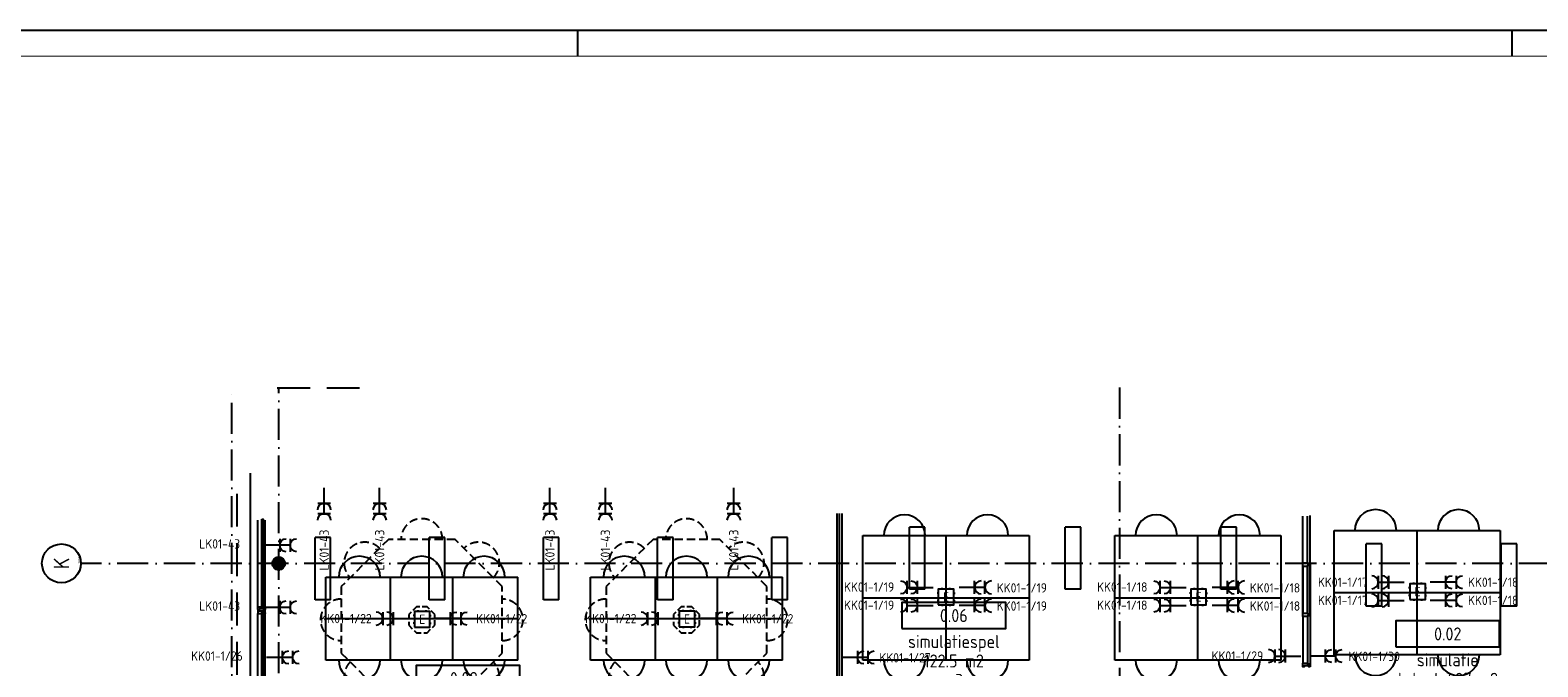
# Model space of a CAD drawing. Header units: millimetres. Extents: x 90707 to 259985, y -1262 to 84291.
# Tile 68 of 75: x 193658 to 222703, y 72013 to 84291. Entities that reach past the tile are written whole.
import ezdxf
from ezdxf.enums import TextEntityAlignment as Align

# ---------------------------------------------------------------- set-up
doc = ezdxf.new("R2010")
doc.units = ezdxf.units.MM
doc.header["$LTSCALE"] = 100
doc.linetypes.add('DASHDOT', pattern=[9, 6, -1.5, 0, -1.5])
doc.linetypes.add('HIDDEN', pattern=[9.525, 6.35, -3.175])
doc.layers.get('0').update_dxf_attribs({"linetype": 'CONTINUOUS'})
for name, color, linetype in [('02-61-70-lijn070', 130, 'CONTINUOUS'), ('AANSLWCD', 3, 'CONTINUOUS'), ('ABNSLWCD_ATTRIB', 2, 'CONTINUOUS'), ('AL$1----_MAATVOERING', 7, 'CONTINUOUS'), ('AL$7----_STRAMIEN', 1, 'DASHDOT'), ('AL21----_BUITENWAND', 4, 'CONTINUOUS'), ('AL22----_BINNENWAND', 7, 'CONTINUOUS'), ('AL28----_KONSTRUKTIE', 3, 'CONTINUOUS'), ('AL31----_BUITENKOZ', 7, 'CONTINUOUS'), ('AL32----_BINNENKOZ', 7, 'CONTINUOUS'), ('ALL-----_REFLIJNEN', 8, 'CONTINUOUS'), ('ALN-----_BLOCKNAAM', 2, 'CONTINUOUS'), ('ALXAA---_GEWBETON', 12, 'CONTINUOUS'), ('ALXOU---_GLAS', 7, 'CONTINUOUS'), ('ARMATUUR', 8, 'CONTINUOUS'), ('EB62203-_ATTRIB', 2, 'CONTINUOUS'), ('EB63103-_ATTRIB', 2, 'CONTINUOUS'), ('EB6721--_ATTRIB', 2, 'CONTINUOUS'), ('EL62203-_KRACHT-WCD230', 3, 'CONTINUOUS'), ('EL63103-_LICHT-WCD230V', 3, 'CONTINUOUS'), ('EL6441--_DATACOM', 3, 'CONTINUOUS'), ('EL6721--_GEB-BEH-AUTO', 3, 'CONTINUOUS'), ('GEBOUWLABEL', 4, 'CONTINUOUS'), ('INHOUD', 7, 'CONTINUOUS'), ('LIJN025', 10, 'CONTINUOUS'), ('LIJN050', 90, 'CONTINUOUS'), ('OMSCHRIJVING', 7, 'CONTINUOUS'), ('OPPERVLAK', 7, 'CONTINUOUS'), ('tafelsb1', 7, 'CONTINUOUS'), ('tafelsb2', 7, 'HIDDEN'), ('TEKST25', 1, 'CONTINUOUS'), ('TEKST35', 50, 'CONTINUOUS'), ('TEKST50', 90, 'CONTINUOUS'), ('VOLGNUMMER', 7, 'CONTINUOUS'), ('W-INSTALLATIE', 8, 'HIDDEN')]:
    doc.layers.add(name, color=color, linetype=linetype)
doc.styles.add('1_8', font='ISO', dxfattribs={"height": 1.8})
doc.styles.add('ISO', font='ISO.SHX')
doc.styles.add('NORATT', font='isocp.shx')
doc.styles.add('ROMAND', font='romand')
doc.styles.get("Standard").update_dxf_attribs({"font": 'iso.shx'})

# ---------------------------------------------------------------- blocks, each defined once
blk = doc.blocks.new('ES3W2A')
for p, q in [((1.25, 2), (-1.25, 2)), ((1.25, 0), (-1.25, 0)), ((0, 2), (0, -3))]:
    blk.add_line(p, q)
for centre in [(0, 3.25), (0, 1.25)]:
    blk.add_arc(centre, 1.25, 180, 0)
at = {"style": '1_8'}
for tag, flags, p in [('VERMOGEN', 9, (-2.5, 5)), ('GROEP', 8, (0, 5)), ('SCHAK', 8, (2.5, 5)), ('GELIJK', 9, (5, 5)), ('TAL', 8, (2.5, 5)), ('KAST', 9, (7, 5))]:
    blk.add_attdef(tag, text='', height=1.8, rotation=90, dxfattribs=dict(at, flags=flags)).set_placement(p, align=Align.MIDDLE_CENTER)
at = {"style": '1_8', "width": 0.7, "flags": 8}
blk.add_attdef('DOEL', text='', height=1.8, rotation=90, dxfattribs=at).set_placement((-2.5, 5), align=Align.MIDDLE_LEFT)
at = {"style": '1_8', "flags": 9}
blk.add_attdef('M_CODE', text='', height=1.8, dxfattribs=at).set_placement((0, 0), align=Align.MIDDLE_CENTER)
blk = doc.blocks.new('ES1116A2')
at = {"ltscale": 0.5}
for p, q in [((-1.5, 0.75), (-1.75, 0.75)), ((-0.75, 1.5), (-0.75, 1.75)), ((0.75, 1.5), (0.75, 1.75)), ((1.5, 0.75), (1.75, 0.75)), ((-1.5, -0.75), (-1.75, -0.75)), ((-0.75, -1.5), (-0.75, -1.75)), ((0.75, -1.5), (0.75, -1.75)), ((1.5, -0.75), (1.75, -0.75))]:
    blk.add_line(p, q, dxfattribs=at)
blk.add_lwpolyline([(-1.5, -1.5), (1.5, -1.5), (1.5, 1.5), (-1.5, 1.5)], close=True)
at = {"ltscale": 0.5, "style": '1_8'}
for tag, flags, p in [('VERMOGEN', 9, (-2.5, 3.5)), ('GROEP', 8, (0, 3.5)), ('SCHAK', 8, (2.5, 3.5)), ('KAST', 9, (7, 3.5)), ('DOEL', 8, (-2.5, 0))]:
    blk.add_attdef(tag, text='', height=1.8, rotation=90, dxfattribs=dict(at, flags=flags)).set_placement(p, align=Align.MIDDLE_LEFT)
for tag, flags, p in [('GELIJK', 9, (5, 3.5)), ('TAL', 8, (2.5, 3.5))]:
    blk.add_attdef(tag, text='', height=1.8, rotation=90, dxfattribs=dict(at, flags=flags)).set_placement(p, align=Align.MIDDLE_CENTER)
at = {"ltscale": 0.5, "style": '1_8', "flags": 8}
for tag, p in [('NUMMER', (0, 3)), ('CODE', (0, 0))]:
    blk.add_attdef(tag, text='', height=1.8, dxfattribs=at).set_placement(p, align=Align.MIDDLE)
at = {"ltscale": 0.5, "style": '1_8', "flags": 9}
blk.add_attdef('M_CODE', text='', height=1.8, dxfattribs=at).set_placement((0, 0), align=Align.MIDDLE_CENTER)
blk = doc.blocks.new('tafela')
at = {"layer": '02-61-70-lijn070', "color": 9}
for p, q in [((-1600, -1200), (-1600, 1200)), ((-1600, 1200), (1600, 1200)), ((0, -1200), (0, 1200)), ((1600, 1200), (1600, -1200)), ((-1600, 0), (1600, 0)), ((1600, -1200), (-1600, -1200))]:
    blk.add_line(p, q, dxfattribs=at)
for centre, start, end in [((-800, 1200), 0, 180), ((800, 1200), 0, 180), ((-800, -1200), 180, 0), ((800, -1200), 180, 0)]:
    blk.add_arc(centre, 400, start, end, dxfattribs=at)
blk = doc.blocks.new('tafelb1')
at = {"layer": '02-61-70-lijn070', "color": 9}
for p, q in [((-1850, 800), (1850, 800)), ((-1850, -800), (-1850, 800)), ((-600, -800), (-600, 800)), ((600, -800), (600, 800)), ((1850, -800), (1850, 800)), ((-1850, 0), (1850, 0)), ((1850, -800), (-1850, -800))]:
    blk.add_line(p, q, dxfattribs=at)
for centre, start, end in [((-1200, 800), 0, 180), ((0, 800), 0, 180), ((1200, 800), 0, 180), ((-1200, -800), 180, 0), ((0, -800), 180, 0), ((1200, -800), 180, 0)]:
    blk.add_arc(centre, 400, start, end, dxfattribs=at)
blk = doc.blocks.new('A0-GE')
at = {"layer": 'LIJN025'}
for p, q in [((1135, 836), (1135, 841)), ((1315, 836), (1315, 841))]:
    blk.add_line(p, q, dxfattribs=at)
blk.add_lwpolyline([(1500, 841), (1500, 0), (0, 0), (0, 841)], close=True, dxfattribs=at)
at = {"layer": 'LIJN050', "const_width": 0.2}
blk.add_lwpolyline([(1495, 836), (25, 836), (25, 5), (1495, 5)], close=True, dxfattribs=at)
at = {"layer": 'TEKST25', "style": 'ROMAND', "width": 2.899115}
blk.add_attdef('STATUS', text='', height=2.5, dxfattribs=at).set_placement((1454, 71.5), (1493, 71.5), align=Align.FIT)
at = {"layer": 'TEKST25', "style": 'ISO'}
for tag, p in [('E', (1455.25, 66)), ('NAAM-E', (1466.75, 66)), ('DATUM-E', (1485, 66)), ('D', (1455.25, 61)), ('NAAM-D', (1466.75, 61)), ('DATUM-D', (1485, 61)), ('C', (1455.25, 56)), ('NAAM-C', (1466.75, 56)), ('DATUM-C', (1485, 56)), ('B', (1455.25, 51)), ('NAAM-B', (1466.75, 51)), ('DATUM-B', (1485, 51)), ('A', (1455.25, 46)), ('NAAM-A', (1466.75, 46)), ('DATUM-A', (1485, 46))]:
    blk.add_attdef(tag, text='', height=2.5, dxfattribs=at).set_placement(p, align=Align.CENTER)
for tag, p in [('DATUM', (1332.75, 36.25)), ('SCHAAL', (1368, 36.25)), ('GETEKEND', (1398.25, 36.25)), ('GECONTOL.', (1433, 36.25)), ('FORMAAT', (1463.25, 28.25))]:
    blk.add_attdef(tag, p, '', height=2.5, dxfattribs=at)
at = {"layer": 'TEKST35', "style": 'ISO'}
for tag, p in [('PROJECT', (1334.5, 72.5)), ('PLAATS', (1334.5, 63.5)), ('INSTALLATIE-REGEL1', (1334.5, 52.5)), ('INSTALLATIE-REGEL2', (1334.5, 43.5))]:
    blk.add_attdef(tag, p, '', height=4, dxfattribs=at)
blk.add_attdef('PROJ.NR.', text='', height=4, dxfattribs=at).set_placement((1481, 23), align=Align.CENTER)
at = {"layer": 'TEKST50', "style": 'ISO'}
blk.add_attdef('FILE-NAAM', text='', height=5, dxfattribs=at).set_placement((1473.5, 7.5), align=Align.CENTER)
blk = doc.blocks.new('tafelb2')
at = {"layer": '02-61-70-lijn070', "color": 9, "linetype": 'HIDDEN', "ltscale": 0.25}
blk.add_lwpolyline([(-1550, -642), (-642, -1550), (642, -1550), (1550, -642), (1550, 642), (642, 1550), (-642, 1550), (-1550, 642)], close=True, dxfattribs=at)
at = {"layer": '02-61-70-lijn070', "color": 9, "linetype": 'HIDDEN', "ltscale": 0.15}
blk.add_lwpolyline([(-250, -104), (-104, -250), (104, -250), (250, -104), (250, 104), (104, 250), (-104, 250), (-250, 104)], close=True, dxfattribs=at)
at = {"layer": '02-61-70-lijn070', "color": 9, "linetype": 'HIDDEN', "ltscale": 0.25}
for centre, start, end in [((0, 1550), 0, 180), ((-1096, 1096), 45, 225), ((1096, 1096), 315, 135), ((-1550, 0), 90, 270), ((1550, 0), 270, 90), ((-1096, -1096), 135, 315), ((1096, -1096), 225, 45), ((0, -1550), 180, 0)]:
    blk.add_arc(centre, 400, start, end, dxfattribs=at)
blk = doc.blocks.new('1010')
at = {"layer": 'AL$7----_STRAMIEN', "color": 7, "linetype": 'Continuous'}
blk.add_circle((0, 750), 750, dxfattribs=at)
at = {"layer": 'AL$7----_STRAMIEN', "color": 3, "linetype": 'Continuous'}
blk.add_attdef('STR-NAAM', text='', height=600, rotation=360, dxfattribs=at).set_placement((0, 750), align=Align.MIDDLE)
at = {"layer": 'ALN-----_BLOCKNAAM', "linetype": 'Continuous'}
blk.add_text('1010', height=100, dxfattribs=at).set_placement((0, 0))
blk = doc.blocks.new('GEBOUWLABEL')
at = {"layer": 'VOLGNUMMER'}
blk.add_lwpolyline([(-4, -1), (4, -1), (4, 1), (-4, 1)], close=True, dxfattribs=at)
at = {"color": 0, "linetype": 'ByBlock', "flags": 1}
for tag, p in [('OPPERVLAKTESOORT', (0.5, 8)), ('TERREIN', (0.5, 6.5)), ('GEBOUW', (0.5, 5)), ('GEBRUIKSFUNCTIE', (0.5, 3.5)), ('BOUWLAAG', (0.5, 2)), ('HOOGTE', (0, -6.5)), ('RUIMTEFUNCTIE', (0, -8))]:
    blk.add_attdef(tag, text='', height=1, dxfattribs=at).set_placement(p, align=Align.MIDDLE_CENTER)
at = {"layer": 'INHOUD', "color": 0, "linetype": 'ByBlock'}
blk.add_attdef('INHOUD', text='', height=1, dxfattribs=at).set_placement((0, -5), align=Align.MIDDLE_CENTER)
at = {"layer": 'OMSCHRIJVING', "color": 0, "linetype": 'ByBlock'}
blk.add_attdef('OMSCHRIJVING', text='', height=1, dxfattribs=at).set_placement((0, -2), align=Align.MIDDLE_CENTER)
at = {"layer": 'OPPERVLAK', "color": 0, "linetype": 'ByBlock'}
blk.add_attdef('OPPERVLAK', text='', height=1, dxfattribs=at).set_placement((0, -3.5), align=Align.MIDDLE_CENTER)
at = {"layer": 'VOLGNUMMER', "color": 0, "linetype": 'ByBlock'}
blk.add_attdef('VOLGNUMMER', text='', height=1, dxfattribs=at).set_placement((0, 0), align=Align.MIDDLE_CENTER)
blk = doc.blocks.new('A$Cca306792')
at = {"layer": 'ALXAA---_GEWBETON'}
h = blk.add_hatch(dxfattribs=at)
h.set_pattern_fill('GEWPBET', color=8, scale=100, style=0)
h.set_pattern_definition([(0, (-42971.855, 41725.25), (0, 20), [])])
edge = h.paths.add_edge_path()
edge.add_arc((107328, 75270), 125, 0, 360)
h = blk.add_hatch(dxfattribs=at)
h.set_pattern_fill('GEWPBET', color=8, scale=100, style=0)
h.set_pattern_definition([(0, (-42972.031, 41725.25), (0, 20), [])])
edge = h.paths.add_edge_path()
edge.add_arc((107328, 75270), 125, 0, 360)
at = {"layer": 'AL$1----_MAATVOERING', "color": 8, "linetype": 'HIDDEN'}
blk.add_line((106528, 67406), (106528, 76870), dxfattribs=at)
at = {"layer": 'AL$7----_STRAMIEN', "color": 1}
blk.add_line((107328, 67750), (107328, 78639), dxfattribs=at)
for points in [[(106428, 39965), (106428, 78659)], [(123528, 78659), (123528, 50404)], [(146221, 75270), (103518, 75270)]]:
    blk.add_lwpolyline(points, dxfattribs=at)
at = {"layer": 'AL21----_BUITENWAND', "color": 8}
for p in [(106788, 75270), (106788, 69869)]:
    blk.add_line(p, (106788, 77010), dxfattribs=at)
at = {"layer": 'AL22----_BINNENWAND', "color": 8, "linetype": 'Continuous'}
for p, q in [((118081, 76230), (118081, 57575)), ((118176, 76230), (118176, 57670))]:
    blk.add_line(p, q, dxfattribs=at)
at = {"layer": 'AL28----_KONSTRUKTIE', "color": 8}
blk.add_circle((107328, 75270), 125, dxfattribs=at)
blk.add_circle((107328, 75270), 125, dxfattribs=at)
at = {"layer": 'AL31----_BUITENKOZ', "color": 8}
for p, q in [((106929, 74435), (106929, 76105)), ((107068, 74435), (107068, 76105)), ((107038, 74700), (107038, 74995))]:
    blk.add_line(p, q, dxfattribs=at)
for points in [[(106929, 75335), (106929, 76105)], [(107068, 75335), (107068, 76105)], [(106929, 72635), (106929, 74305)], [(107068, 72635), (107068, 74305)]]:
    blk.add_lwpolyline(points, dxfattribs=at)
at = {"layer": 'AL31----_BUITENKOZ', "color": 8, "linetype": 'Continuous'}
for points in [[(107068, 74418), (107068, 74379), (107062, 74379), (107048, 74379), (107048, 74379), (107038, 74379), (107038, 74393), (106958, 74393), (106958, 74379), (106949, 74379), (106949, 74379), (106935, 74379), (106929, 74379), (106929, 74398), (106929, 74435), (106936, 74435), (106940, 74435), (106948, 74435), (107001, 74435), (107001, 74418)], [(107068, 74322), (107068, 74361), (107062, 74361), (107048, 74361), (107048, 74361), (107038, 74361), (107038, 74347), (106958, 74347), (106958, 74361), (106949, 74361), (106949, 74361), (106935, 74361), (106929, 74361), (106929, 74342), (106929, 74305), (106936, 74305), (106940, 74305), (106948, 74305), (107001, 74305), (107001, 74322)], [(107031, 74418), (107063, 74418), (107063, 74423), (107068, 74423), (107068, 74435), (107031, 74435)], [(107031, 74322), (107063, 74322), (107063, 74317), (107068, 74317), (107068, 74305), (107031, 74305)]]:
    blk.add_lwpolyline(points, close=True, dxfattribs=at)
at = {"layer": 'AL32----_BINNENKOZ', "color": 8}
blk.add_line((127199, 73327), (127148, 73327), dxfattribs=at)
for points in [[(127060, 75279), (127060, 76178)], [(127060, 75279), (127060, 76178)], [(127148, 75279), (127148, 76178)], [(127199, 75262), (127199, 76195)], [(127199, 75229), (127148, 75229), (127148, 75212), (127060, 75212), (127060, 75279), (127148, 75279), (127148, 75262), (127199, 75262), (127199, 75229)], [(127199, 75229), (127199, 74295)], [(127199, 74295), (127199, 75229)], [(127060, 75212), (127060, 74312)], [(127060, 74312), (127060, 75212)], [(127060, 75212), (127060, 74312)], [(127060, 74312), (127060, 75212)], [(127148, 75212), (127148, 74312)], [(127148, 74312), (127148, 75212)], [(127199, 74262), (127148, 74262), (127148, 74245), (127060, 74245), (127060, 74312), (127148, 74312), (127148, 74295), (127199, 74295), (127199, 74262)], [(127060, 74245), (127060, 73344)], [(127148, 74245), (127148, 73344)], [(127199, 74262), (127199, 73327)], [(127199, 73277), (127174, 73277), (127174, 73293), (127082, 73293), (127082, 73277), (127060, 73277), (127060, 73344), (127148, 73344), (127148, 73327), (127199, 73327), (127199, 73277)]]:
    blk.add_lwpolyline(points, dxfattribs=at)
at = {"layer": 'ALL-----_REFLIJNEN', "color": 8, "linetype": 'Continuous'}
blk.add_line((118128, 76230), (118128, 57622), dxfattribs=at)
at = {"layer": 'ALXOU---_GLAS', "color": 8}
for p, q in [((107003, 74420), (107003, 76120)), ((107029, 76120), (107029, 74420)), ((107029, 74420), (107003, 74420))]:
    blk.add_line(p, q, dxfattribs=at)
for points in [[(107003, 76120), (107029, 76120), (107029, 75320), (107003, 75320)], [(107003, 74320), (107029, 74320), (107029, 72620), (107003, 72620)]]:
    blk.add_lwpolyline(points, close=True, dxfattribs=at)
at = {"layer": 'ARMATUUR', "color": 8}
for points in [[(119778, 75970), (119478, 75970)], [(119478, 74770), (119478, 75970)], [(119778, 74770), (119778, 75970)], [(122478, 74770), (122478, 75970)], [(122778, 75970), (122478, 75970)], [(122778, 74770), (122778, 75970)], [(125478, 74770), (125478, 75970)], [(125778, 75970), (125478, 75970)], [(125778, 74770), (125778, 75970)], [(108028, 74570), (108028, 75770)], [(108328, 75770), (108028, 75770)], [(108328, 74570), (108328, 75770)], [(110228, 74570), (110228, 75770)], [(110528, 75770), (110228, 75770)], [(110528, 74570), (110528, 75770)], [(112428, 74570), (112428, 75770)], [(112728, 75770), (112428, 75770)], [(112728, 74570), (112728, 75770)], [(114628, 74570), (114628, 75770)], [(114928, 75770), (114628, 75770)], [(114928, 74570), (114928, 75770)], [(116828, 74570), (116828, 75770)], [(117128, 75770), (116828, 75770)], [(117128, 74570), (117128, 75770)], [(128578, 75645), (128278, 75645)], [(128278, 74445), (128278, 75645)], [(128578, 74445), (128578, 75645)], [(130878, 74445), (130878, 75645)], [(131178, 75645), (130878, 75645)], [(131178, 74445), (131178, 75645)], [(119778, 74770), (119478, 74770)], [(122778, 74770), (122478, 74770)], [(125778, 74770), (125478, 74770)], [(108328, 74570), (108028, 74570)], [(110528, 74570), (110228, 74570)], [(112728, 74570), (112428, 74570)], [(114928, 74570), (114628, 74570)], [(117128, 74570), (116828, 74570)], [(128578, 74445), (128278, 74445)], [(131178, 74445), (130878, 74445)]]:
    blk.add_lwpolyline(points, dxfattribs=at)
at = {"layer": 'AL$7----_STRAMIEN', "xscale": 0.5, "yscale": 0.5, "zscale": 0.5, "rotation": 90}
blk.add_blockref('1010', (103518, 75270), dxfattribs=at).add_auto_attribs({'STR-NAAM': 'K'})
at = {"layer": 'GEBOUWLABEL', "color": 8, "xscale": 250, "yscale": 250, "zscale": 250}
for p, values in [((120334, 74264), {'VOLGNUMMER': '0.06', 'OMSCHRIJVING': 'simulatiespel', 'OPPERVLAK': '122.5 m2', 'INHOUD': 'm3'}), ((129849, 73910), {'VOLGNUMMER': '0.02', 'OMSCHRIJVING': 'simulatie', 'OPPERVLAK': 'totaal 497 m2', 'INHOUD': '842 m3'}), ((110976, 73050), {'VOLGNUMMER': '0.08a', 'OMSCHRIJVING': 'computerruimte', 'OPPERVLAK': '209 m2', 'INHOUD': '818.6 m3'})]:
    blk.add_blockref('GEBOUWLABEL', p, dxfattribs=at).add_auto_attribs(values)
at = {"layer": 'VOLGNUMMER', "color": 252, "linetype": 'ByBlock'}
for tag, p in [('0.28', (16187, 74214)), ('0.16', (78893, 73105)), ('0.17', (62961, 72994)), ('0.29', (35887, 72529)), ('0.18', (53124, 64542)), ('0.701', (85482, 63517)), ('0.30', (29366, 63128)), ('0.32', (36092, 63166)), ('0.12', (90689, 63024)), ('0.29A', (33165, 62745)), ('0.30', (38191, 61494)), ('0.27', (17657, 61363)), ('0.19', (61479, 61433)), ('0.14', (89762, 60088)), ('0.33', (45869, 59450)), ('0.15', (73454, 57402)), ('0.25', (28058, 57013)), ('0.801', (112714, 57073)), ('0.18A', (61029, 56759)), ('0.26A', (36299, 54851)), ('0.20', (60895, 53506)), ('0.800', (90980, 50804)), ('0.25A', (73288, 48435)), ('0.21', (58702, 48178)), ('0.300', (94483, 48257)), ('0.24', (35041, 47783)), ('0.102', (87631, 47613)), ('0.26', (18559, 46119)), ('0.203', (95795, 46197)), ('0.802', (68387, 42721)), ('0.204', (95497, 42149)), ('0.07B', (66790, 38909)), ('0.702', (95327, 36513))]:
    blk.add_attdef(tag, text='', height=250, dxfattribs=at).set_placement(p, align=Align.MIDDLE_CENTER)
at = {"layer": 'VOLGNUMMER', "color": 8, "linetype": 'ByBlock'}
blk.add_attdef('0.600', text='', height=250, dxfattribs=at).set_placement((96800, 48300), align=Align.MIDDLE_CENTER)

msp = doc.modelspace()

# ---------------------------------------------------------------- linework, layer by layer
at = {"layer": 'W-INSTALLATIE'}
msp.add_line((198418, 77395), (200118, 77395), dxfattribs=at)

# ---------------------------------------------------------------- block references
at = {"xscale": 100, "yscale": 100, "zscale": 100}
msp.add_blockref('A0-GE', (90707, 191), dxfattribs=at)
at = {"layer": '02-61-70-lijn070'}
for p in [(211302, 73345), (216152, 73345), (220377, 73445)]:
    msp.add_blockref('tafela', p, dxfattribs=at)
at = {"layer": 'AANSLWCD'}
ref = msp.add_blockref('ES3W2A', (199322, 75165), dxfattribs=dict(at, xscale=-100, yscale=100, zscale=100, rotation=180))
ref.add_attrib('GROEP', 'LK01-43', dxfattribs={"layer": 'ABNSLWCD_ATTRIB', "color": 1, "height": 180, "rotation": 90, "style": 'NORATT', "flags": 8}).set_placement((199322, 73872), align=Align.MIDDLE_LEFT)
ref = msp.add_blockref('ES3W2A', (200391, 75165), dxfattribs=dict(at, xscale=-100, yscale=100, zscale=100, rotation=180))
ref.add_attrib('GROEP', 'LK01-43', dxfattribs={"layer": 'ABNSLWCD_ATTRIB', "color": 1, "height": 180, "rotation": 90, "style": 'NORATT', "flags": 8}).set_placement((200391, 73872), align=Align.MIDDLE_LEFT)
ref = msp.add_blockref('ES3W2A', (203671, 75165), dxfattribs=dict(at, xscale=-100, yscale=100, zscale=100, rotation=180))
ref.add_attrib('GROEP', 'LK01-43', dxfattribs={"layer": 'ABNSLWCD_ATTRIB', "color": 1, "height": 180, "rotation": 90, "style": 'NORATT', "flags": 8}).set_placement((203671, 73872), align=Align.MIDDLE_LEFT)
ref = msp.add_blockref('ES3W2A', (204740, 75165), dxfattribs=dict(at, xscale=-100, yscale=100, zscale=100, rotation=180))
ref.add_attrib('GROEP', 'LK01-43', dxfattribs={"layer": 'ABNSLWCD_ATTRIB', "color": 1, "height": 180, "rotation": 90, "style": 'NORATT', "flags": 8}).set_placement((204740, 73872), align=Align.MIDDLE_LEFT)
ref = msp.add_blockref('ES3W2A', (207212, 75165), dxfattribs=dict(at, xscale=-100, yscale=100, zscale=100, rotation=180))
ref.add_attrib('GROEP', 'LK01-43', dxfattribs={"layer": 'ABNSLWCD_ATTRIB', "color": 1, "height": 180, "rotation": 90, "style": 'NORATT', "flags": 8}).set_placement((207212, 73872), align=Align.MIDDLE_LEFT)
ref = msp.add_blockref('ES3W2A', (198465, 74357), dxfattribs=dict(at, xscale=-100, yscale=100, zscale=100, rotation=270))
ref.add_attrib('GROEP', 'LK01-43', dxfattribs={"layer": 'ABNSLWCD_ATTRIB', "color": 1, "height": 180, "style": 'NORATT', "flags": 8}).set_placement((197703, 74384), align=Align.MIDDLE_RIGHT)
ref = msp.add_blockref('ES3W2A', (198465, 73159), dxfattribs=dict(at, xscale=-100, yscale=100, zscale=100, rotation=270))
ref.add_attrib('GROEP', 'LK01-43', dxfattribs={"layer": 'ABNSLWCD_ATTRIB', "color": 1, "height": 180, "style": 'NORATT', "flags": 8}).set_placement((197703, 73186), align=Align.MIDDLE_RIGHT)
ref = msp.add_blockref('ES3W2A', (198514, 72195), dxfattribs=dict(at, xscale=-100, yscale=100, zscale=100, rotation=270))
ref.add_attrib('GROEP', 'KK01-1/26', dxfattribs={"layer": 'ABNSLWCD_ATTRIB', "color": 1, "height": 180, "style": '1_8', "flags": 8}).set_placement((197753, 72222), align=Align.MIDDLE_RIGHT)
ref = msp.add_blockref('ES3W2A', (217838, 72222), dxfattribs=dict(at, xscale=100, yscale=100, zscale=100, rotation=90))
ref.add_attrib('GROEP', 'KK01-1/29', dxfattribs={"layer": 'ABNSLWCD_ATTRIB', "color": 1, "height": 180, "style": '1_8', "flags": 8}).set_placement((217413, 72222), align=Align.MIDDLE_RIGHT)
ref = msp.add_blockref('ES3W2A', (218606, 72222), dxfattribs=dict(at, xscale=-100, yscale=100, zscale=100, rotation=270))
ref.add_attrib('GROEP', 'KK01-1/30', dxfattribs={"layer": 'ABNSLWCD_ATTRIB', "color": 1, "height": 180, "style": '1_8', "flags": 8}).set_placement((220045, 72215), align=Align.MIDDLE_RIGHT)
ref = msp.add_blockref('ES3W2A', (209594, 72195), dxfattribs=dict(at, xscale=-100, yscale=100, zscale=100, rotation=270))
ref.add_attrib('GROEP', 'KK01-1/27', dxfattribs={"layer": 'ABNSLWCD_ATTRIB', "color": 1, "height": 180, "style": '1_8', "flags": 8}).set_placement((211007, 72188), align=Align.MIDDLE_RIGHT)
at = {"layer": 'EL62203-_KRACHT-WCD230'}
ref = msp.add_blockref('ES3W2A', (210752, 73545), dxfattribs=dict(at, xscale=-100, yscale=100, zscale=100, rotation=90))
ref.add_attrib('GROEP', 'KK01-1/19', dxfattribs={"layer": 'EB62203-_ATTRIB', "color": 1, "height": 180, "style": '1_8', "flags": 8}).set_placement((209337, 73552), align=Align.MIDDLE_LEFT)
ref = msp.add_blockref('ES3W2A', (211852, 73545), dxfattribs=dict(at, xscale=100, yscale=100, zscale=100, rotation=270))
ref.add_attrib('GROEP', 'KK01-1/19', dxfattribs={"layer": 'EB62203-_ATTRIB', "color": 1, "height": 180, "style": '1_8', "flags": 8}).set_placement((212280, 73536), align=Align.MIDDLE_LEFT)
ref = msp.add_blockref('ES3W2A', (215627, 73545), dxfattribs=dict(at, xscale=-100, yscale=100, zscale=100, rotation=90))
ref.add_attrib('GROEP', 'KK01-1/18', dxfattribs={"layer": 'EB62203-_ATTRIB', "color": 1, "height": 180, "style": '1_8', "flags": 8}).set_placement((214212, 73552), align=Align.MIDDLE_LEFT)
ref = msp.add_blockref('ES3W2A', (216727, 73545), dxfattribs=dict(at, xscale=100, yscale=100, zscale=100, rotation=270))
ref.add_attrib('GROEP', 'KK01-1/18', dxfattribs={"layer": 'EB62203-_ATTRIB', "color": 1, "height": 180, "style": '1_8', "flags": 8}).set_placement((217155, 73536), align=Align.MIDDLE_LEFT)
ref = msp.add_blockref('ES3W2A', (210752, 73195), dxfattribs=dict(at, xscale=-100, yscale=100, zscale=100, rotation=90))
ref.add_attrib('GROEP', 'KK01-1/19', dxfattribs={"layer": 'EB62203-_ATTRIB', "color": 1, "height": 180, "style": '1_8', "flags": 8}).set_placement((209337, 73202), align=Align.MIDDLE_LEFT)
ref = msp.add_blockref('ES3W2A', (211852, 73195), dxfattribs=dict(at, xscale=100, yscale=100, zscale=100, rotation=270))
ref.add_attrib('GROEP', 'KK01-1/19', dxfattribs={"layer": 'EB62203-_ATTRIB', "color": 1, "height": 180, "style": '1_8', "flags": 8}).set_placement((212280, 73186), align=Align.MIDDLE_LEFT)
ref = msp.add_blockref('ES3W2A', (215627, 73195), dxfattribs=dict(at, xscale=-100, yscale=100, zscale=100, rotation=90))
ref.add_attrib('GROEP', 'KK01-1/18', dxfattribs={"layer": 'EB62203-_ATTRIB', "color": 1, "height": 180, "style": '1_8', "flags": 8}).set_placement((214212, 73202), align=Align.MIDDLE_LEFT)
ref = msp.add_blockref('ES3W2A', (216727, 73195), dxfattribs=dict(at, xscale=100, yscale=100, zscale=100, rotation=270))
ref.add_attrib('GROEP', 'KK01-1/18', dxfattribs={"layer": 'EB62203-_ATTRIB', "color": 1, "height": 180, "style": '1_8', "flags": 8}).set_placement((217155, 73186), align=Align.MIDDLE_LEFT)
at = {"layer": 'EL63103-_LICHT-WCD230V'}
ref = msp.add_blockref('ES3W2A', (219827, 73645), dxfattribs=dict(at, xscale=100, yscale=100, zscale=100, rotation=90))
ref.add_attrib('GROEP', 'KK01-1/17', dxfattribs={"layer": 'EB63103-_ATTRIB', "color": 1, "height": 180, "style": '1_8', "flags": 8}).set_placement((219427, 73645), align=Align.MIDDLE_RIGHT)
ref = msp.add_blockref('ES3W2A', (220927, 73645), dxfattribs=dict(at, xscale=-100, yscale=100, zscale=100, rotation=270))
ref.add_attrib('GROEP', 'KK01-1/18', dxfattribs={"layer": 'EB63103-_ATTRIB', "color": 1, "height": 180, "style": '1_8', "flags": 8}).set_placement((222327, 73645), align=Align.MIDDLE_RIGHT)
ref = msp.add_blockref('ES3W2A', (219827, 73295), dxfattribs=dict(at, xscale=100, yscale=100, zscale=100, rotation=90))
ref.add_attrib('GROEP', 'KK01-1/17', dxfattribs={"layer": 'EB63103-_ATTRIB', "color": 1, "height": 180, "style": '1_8', "flags": 8}).set_placement((219427, 73295), align=Align.MIDDLE_RIGHT)
ref = msp.add_blockref('ES3W2A', (220927, 73295), dxfattribs=dict(at, xscale=-100, yscale=100, zscale=100, rotation=270))
ref.add_attrib('GROEP', 'KK01-1/18', dxfattribs={"layer": 'EB63103-_ATTRIB', "color": 1, "height": 180, "style": '1_8', "flags": 8}).set_placement((222327, 73295), align=Align.MIDDLE_RIGHT)
ref = msp.add_blockref('ES3W2A', (200652, 72945), dxfattribs=dict(at, xscale=100, yscale=100, zscale=100, rotation=90))
ref.add_attrib('GROEP', 'KK01-1/22', dxfattribs={"layer": 'EB63103-_ATTRIB', "color": 1, "height": 180, "style": '1_8', "flags": 8}).set_placement((200237, 72944), align=Align.MIDDLE_RIGHT)
ref = msp.add_blockref('ES3W2A', (201752, 72945), dxfattribs=dict(at, xscale=-100, yscale=100, zscale=100, rotation=270))
ref.add_attrib('GROEP', 'KK01-1/22', dxfattribs={"layer": 'EB63103-_ATTRIB', "color": 1, "height": 180, "style": '1_8', "flags": 8}).set_placement((203236, 72941), align=Align.MIDDLE_RIGHT)
ref = msp.add_blockref('ES3W2A', (205752, 72945), dxfattribs=dict(at, xscale=100, yscale=100, zscale=100, rotation=90))
ref.add_attrib('GROEP', 'KK01-1/22', dxfattribs={"layer": 'EB63103-_ATTRIB', "color": 1, "height": 180, "style": '1_8', "flags": 8}).set_placement((205337, 72944), align=Align.MIDDLE_RIGHT)
ref = msp.add_blockref('ES3W2A', (206877, 72945), dxfattribs=dict(at, xscale=-100, yscale=100, zscale=100, rotation=270))
ref.add_attrib('GROEP', 'KK01-1/22', dxfattribs={"layer": 'EB63103-_ATTRIB', "color": 1, "height": 180, "style": '1_8', "flags": 8}).set_placement((208361, 72941), align=Align.MIDDLE_RIGHT)
at = {"layer": 'EL6441--_DATACOM'}
msp.add_blockref('A$Cca306792', (91118, -1262), dxfattribs=at)
at = {"layer": 'EL6721--_GEB-BEH-AUTO'}
ref = msp.add_blockref('ES1116A2', (211303, 73361), dxfattribs=dict(at, xscale=100, yscale=100, zscale=100))
ref.add_attrib('CODE', 'E', dxfattribs={"layer": 'EB6721--_ATTRIB', "color": 1, "height": 180, "style": '1_8', "flags": 8}).set_placement((211303, 73361), align=Align.MIDDLE)
ref = msp.add_blockref('ES1116A2', (216166, 73361), dxfattribs=dict(at, xscale=100, yscale=100, zscale=100))
ref.add_attrib('CODE', 'E', dxfattribs={"layer": 'EB6721--_ATTRIB', "color": 1, "height": 180, "style": '1_8', "flags": 8}).set_placement((216166, 73361), align=Align.MIDDLE)
ref = msp.add_blockref('ES1116A2', (220386, 73464), dxfattribs=dict(at, xscale=100, yscale=100, zscale=100))
ref.add_attrib('CODE', 'E', dxfattribs={"layer": 'EB6721--_ATTRIB', "color": 1, "height": 180, "style": '1_8', "flags": 8}).set_placement((220386, 73464), align=Align.MIDDLE)
ref = msp.add_blockref('ES1116A2', (201211, 72931), dxfattribs=dict(at, xscale=100, yscale=100, zscale=100))
ref.add_attrib('CODE', 'E', dxfattribs={"layer": 'EB6721--_ATTRIB', "color": 1, "height": 180, "style": '1_8', "flags": 8}).set_placement((201211, 72931), align=Align.MIDDLE)
ref = msp.add_blockref('ES1116A2', (206311, 72936), dxfattribs=dict(at, xscale=100, yscale=100, zscale=100))
ref.add_attrib('CODE', 'E', dxfattribs={"layer": 'EB6721--_ATTRIB', "color": 1, "height": 180, "style": '1_8', "flags": 8}).set_placement((206311, 72936), align=Align.MIDDLE)
at = {"layer": 'tafelsb1'}
for p in [(201202, 72945), (206302, 72945)]:
    msp.add_blockref('tafelb1', p, dxfattribs=at)
at = {"layer": 'tafelsb2'}
for p in [(201202, 72920), (206302, 72920)]:
    msp.add_blockref('tafelb2', p, dxfattribs=at)

doc.saveas('drawing.dxf')
